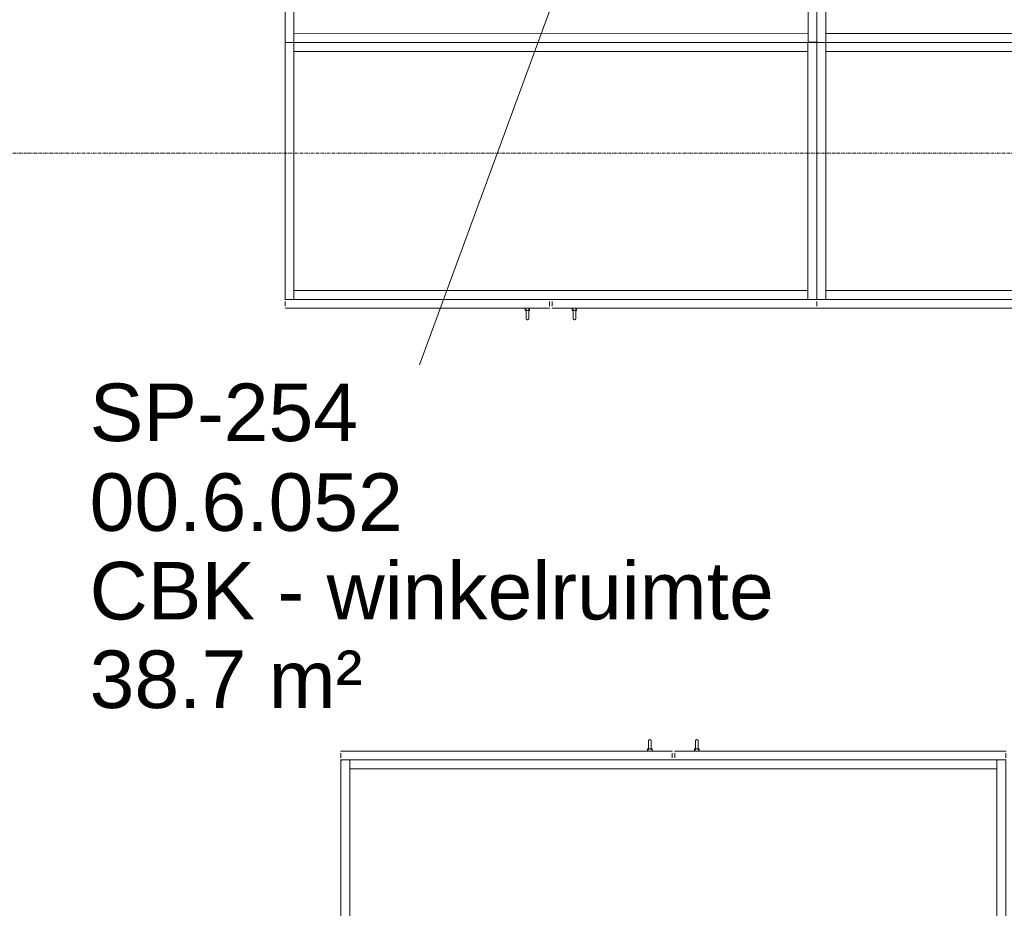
# Model space of a CAD drawing. Header units: millimetres. Extents: x -281 to 145437, y -16481 to 78869.
# Tile 226 of 256: x 26366 to 28588, y 47895 to 49901. Entities that reach past the tile are written whole.
import ezdxf

# ---------------------------------------------------------------- set-up
doc = ezdxf.new("R2010")
doc.units = ezdxf.units.MM
doc.linetypes.add('Grid Line', pattern=[12, 6, -2, 2, -2])
for name, color, linetype, lineweight in [('A--L$07A__Stramien', 1, 'Continuous', 5), ('A--L5__InstallatiesW', 7, 'Continuous', 5), ('A--L8__LosseInventaris', 1, 'Continuous', 5), ('A--TR9__AlgVoorz', 1, 'Continuous', 5)]:
    doc.layers.add(name, color=color, linetype=linetype, lineweight=lineweight)
doc.styles.add('Arial_3', font='arial.ttf', dxfattribs={"height": 130})

# ---------------------------------------------------------------- blocks, each defined once
blk = doc.blocks.new('NLRS_82_FU_UN__veiligheid_ kast_gen_kad - kast dxbxh 600x1200x2100-49274341-L_80_ 11')
at = {"layer": 'A--L5__InstallatiesW'}
for p, q in [((-555.3, 47), (-555.3, -529)), ((-537.3, 49), (-553.3, 49)), ((624.7, 49), (-535.3, 49)), ((-535.3, 49), (-535.3, 29)), ((-535.3, -529), (-535.3, 47)), ((624.7, 29), (624.7, 49)), ((624.7, 47), (624.7, -529)), ((642.7, 49), (626.7, 49)), ((644.7, -529), (644.7, 47)), ((624.7, 29), (-535.3, 29)), ((-535.3, 29), (-535.3, -511)), ((-535.3, 29), (624.7, 29)), ((624.7, -511), (624.7, 29)), ((-535.3, -511), (624.7, -511)), ((-535.3, -511), (-535.3, -531)), ((-533.3, -511), (-533.8, -511)), ((-533.3, -511), (622.7, -511)), ((623.2, -511), (622.7, -511)), ((624.7, -531), (624.7, -511)), ((-553.3, -531), (-554.5, -531)), ((-553.3, -531), (-537.3, -531)), ((-535, -531), (-537.3, -531)), ((-535.3, -529), (-535.3, -531)), ((-535.3, -531), (-533.3, -531)), ((622.7, -531), (-533.3, -531)), ((622.7, -531), (624.7, -531)), ((626.7, -531), (624.4, -531)), ((624.7, -531), (624.7, -529)), ((626.7, -531), (642.7, -531)), ((643.9, -531), (642.7, -531)), ((-555.3, -536), (-555.3, -546)), ((-554.5, -551), (40.9, -551)), ((41.7, -546), (41.7, -536)), ((47.7, -536), (47.7, -546)), ((48.5, -551), (643.9, -551)), ((644.7, -546), (644.7, -536))]:
    blk.add_line(p, q, dxfattribs=at)
at = {"layer": 'A--L5__InstallatiesW', "flags": 128}
for points in [[(-555.3, -531.8), (-555.3, -531.8), (-555.3, -531.7), (-555.3, -531.7), (-555.3, -531.7), (-555.3, -531.6), (-555.3, -531.6), (-555.3, -531.6), (-555.3, -531.5), (-555.2, -531.5), (-555.2, -531.5), (-555.2, -531.5), (-555.2, -531.4), (-555.2, -531.4), (-555.2, -531.4), (-555.2, -531.3), (-555.1, -531.3), (-555.1, -531.3), (-555.1, -531.3), (-555.1, -531.2), (-555.1, -531.2), (-555, -531.2), (-555, -531.2), (-555, -531.2), (-555, -531.1), (-554.9, -531.1), (-554.9, -531.1), (-554.9, -531.1), (-554.8, -531.1), (-554.8, -531.1), (-554.8, -531.1), (-554.8, -531), (-554.7, -531), (-554.7, -531), (-554.7, -531), (-554.6, -531), (-554.6, -531), (-554.6, -531), (-554.5, -531)], [(41, -531), (41, -531), (41, -531), (41.1, -531), (41.1, -531), (41.1, -531), (41.2, -531), (41.2, -531.1), (41.2, -531.1), (41.2, -531.1), (41.3, -531.1), (41.3, -531.1), (41.3, -531.1), (41.4, -531.1), (41.4, -531.2), (41.4, -531.2), (41.4, -531.2), (41.5, -531.2), (41.5, -531.2), (41.5, -531.3), (41.5, -531.3), (41.5, -531.3), (41.6, -531.3), (41.6, -531.4), (41.6, -531.4), (41.6, -531.4), (41.6, -531.5), (41.6, -531.5), (41.6, -531.5), (41.7, -531.5), (41.7, -531.6), (41.7, -531.6), (41.7, -531.6), (41.7, -531.7), (41.7, -531.7), (41.7, -531.7), (41.7, -531.8), (41.7, -531.8), (41.7, -531.8)], [(47.7, -531.8), (47.7, -531.8), (47.7, -531.7), (47.7, -531.7), (47.7, -531.7), (47.7, -531.6), (47.7, -531.6), (47.7, -531.6), (47.7, -531.5), (47.8, -531.5), (47.8, -531.5), (47.8, -531.5), (47.8, -531.4), (47.8, -531.4), (47.8, -531.4), (47.8, -531.3), (47.9, -531.3), (47.9, -531.3), (47.9, -531.3), (47.9, -531.2), (47.9, -531.2), (48, -531.2), (48, -531.2), (48, -531.2), (48, -531.1), (48.1, -531.1), (48.1, -531.1), (48.1, -531.1), (48.2, -531.1), (48.2, -531.1), (48.2, -531.1), (48.2, -531), (48.3, -531), (48.3, -531), (48.3, -531), (48.4, -531), (48.4, -531), (48.4, -531), (48.5, -531)], [(644, -531), (644, -531), (644, -531), (644.1, -531), (644.1, -531), (644.1, -531), (644.2, -531), (644.2, -531.1), (644.2, -531.1), (644.2, -531.1), (644.3, -531.1), (644.3, -531.1), (644.3, -531.1), (644.4, -531.1), (644.4, -531.2), (644.4, -531.2), (644.4, -531.2), (644.5, -531.2), (644.5, -531.2), (644.5, -531.3), (644.5, -531.3), (644.5, -531.3), (644.6, -531.3), (644.6, -531.4), (644.6, -531.4), (644.6, -531.4), (644.6, -531.5), (644.6, -531.5), (644.6, -531.5), (644.7, -531.5), (644.7, -531.6), (644.7, -531.6), (644.7, -531.6), (644.7, -531.7), (644.7, -531.7), (644.7, -531.7), (644.7, -531.8), (644.7, -531.8), (644.7, -531.8)], [(-554.6, -551), (-554.6, -551), (-554.6, -551), (-554.7, -551), (-554.7, -551), (-554.7, -551), (-554.8, -551), (-554.8, -550.9), (-554.8, -550.9), (-554.8, -550.9), (-554.9, -550.9), (-554.9, -550.9), (-554.9, -550.9), (-555, -550.9), (-555, -550.8), (-555, -550.8), (-555, -550.8), (-555.1, -550.8), (-555.1, -550.8), (-555.1, -550.7), (-555.1, -550.7), (-555.1, -550.7), (-555.2, -550.7), (-555.2, -550.6), (-555.2, -550.6), (-555.2, -550.6), (-555.2, -550.5), (-555.2, -550.5), (-555.2, -550.5), (-555.3, -550.5), (-555.3, -550.4), (-555.3, -550.4), (-555.3, -550.4), (-555.3, -550.3), (-555.3, -550.3), (-555.3, -550.3), (-555.3, -550.2), (-555.3, -550.2), (-555.3, -550.2)], [(41.7, -550.2), (41.7, -550.2), (41.7, -550.3), (41.7, -550.3), (41.7, -550.3), (41.7, -550.4), (41.7, -550.4), (41.7, -550.4), (41.7, -550.5), (41.6, -550.5), (41.6, -550.5), (41.6, -550.5), (41.6, -550.6), (41.6, -550.6), (41.6, -550.6), (41.6, -550.7), (41.5, -550.7), (41.5, -550.7), (41.5, -550.7), (41.5, -550.8), (41.5, -550.8), (41.4, -550.8), (41.4, -550.8), (41.4, -550.8), (41.4, -550.9), (41.3, -550.9), (41.3, -550.9), (41.3, -550.9), (41.2, -550.9), (41.2, -550.9), (41.2, -550.9), (41.2, -551), (41.1, -551), (41.1, -551), (41.1, -551), (41, -551), (41, -551), (41, -551), (40.9, -551)], [(48.4, -551), (48.4, -551), (48.4, -551), (48.3, -551), (48.3, -551), (48.3, -551), (48.2, -551), (48.2, -550.9), (48.2, -550.9), (48.2, -550.9), (48.1, -550.9), (48.1, -550.9), (48.1, -550.9), (48, -550.9), (48, -550.8), (48, -550.8), (48, -550.8), (47.9, -550.8), (47.9, -550.8), (47.9, -550.7), (47.9, -550.7), (47.9, -550.7), (47.8, -550.7), (47.8, -550.6), (47.8, -550.6), (47.8, -550.6), (47.8, -550.5), (47.8, -550.5), (47.8, -550.5), (47.7, -550.5), (47.7, -550.4), (47.7, -550.4), (47.7, -550.4), (47.7, -550.3), (47.7, -550.3), (47.7, -550.3), (47.7, -550.2), (47.7, -550.2), (47.7, -550.2)], [(644.7, -550.2), (644.7, -550.2), (644.7, -550.3), (644.7, -550.3), (644.7, -550.3), (644.7, -550.4), (644.7, -550.4), (644.7, -550.4), (644.7, -550.5), (644.6, -550.5), (644.6, -550.5), (644.6, -550.5), (644.6, -550.6), (644.6, -550.6), (644.6, -550.6), (644.6, -550.7), (644.5, -550.7), (644.5, -550.7), (644.5, -550.7), (644.5, -550.8), (644.5, -550.8), (644.4, -550.8), (644.4, -550.8), (644.4, -550.8), (644.4, -550.9), (644.3, -550.9), (644.3, -550.9), (644.3, -550.9), (644.2, -550.9), (644.2, -550.9), (644.2, -550.9), (644.2, -551), (644.1, -551), (644.1, -551), (644.1, -551), (644, -551), (644, -551), (644, -551), (643.9, -551)]]:
    blk.add_lwpolyline(points, dxfattribs=at)
at = {"layer": 'A--L5__InstallatiesW'}
for centre, start, end in [((-553.3, 47), 90, 180), ((-537.3, 47), 360, 90), ((626.7, 47), 90, 180), ((642.7, 47), 360, 90), ((-553.3, -529), 180, 270), ((-537.3, -529), 270, 360), ((626.7, -529), 180, 270), ((642.7, -529), 270, 0)]:
    blk.add_arc(centre, 2, start, end, dxfattribs=at)
at = {"layer": 'A--L8__LosseInventaris'}
for p, q in [((-13.3, -551), (-13.3, -556)), ((-13.3, -551), (-13.3, -556)), ((-11.3, -553.5), (-11.3, -564)), ((-11.3, -553.5), (-11.3, -564)), ((-10.9, -553.5), (-11.3, -553.5)), ((-10.9, -553.5), (-11.3, -553.5)), ((-5.3, -553.5), (-5.7, -553.5)), ((-5.3, -553.5), (-5.7, -553.5)), ((-5.3, -564), (-5.3, -553.5)), ((-5.3, -564), (-5.3, -553.5)), ((-3.3, -556), (-3.3, -551)), ((-3.3, -556), (-3.3, -551)), ((92.7, -551), (92.7, -556)), ((92.7, -551), (92.7, -556)), ((94.7, -553.5), (94.7, -564)), ((94.7, -553.5), (94.7, -564)), ((95.1, -553.5), (94.7, -553.5)), ((95.1, -553.5), (94.7, -553.5)), ((100.7, -553.5), (100.3, -553.5)), ((100.7, -553.5), (100.3, -553.5)), ((100.7, -564), (100.7, -553.5)), ((100.7, -564), (100.7, -553.5)), ((102.7, -556), (102.7, -551)), ((102.7, -556), (102.7, -551)), ((-13.3, -556), (-10.8, -556)), ((-13.3, -556), (-8.3, -556)), ((-10.9, -556), (-11.3, -556)), ((-10.9, -556), (-11.3, -556)), ((-8.3, -556), (-3.3, -556)), ((-5.8, -556), (-3.3, -556)), ((-5.3, -556), (-5.7, -556)), ((-5.3, -556), (-5.7, -556)), ((92.7, -556), (95.2, -556)), ((92.7, -556), (97.7, -556)), ((95.1, -556), (94.7, -556)), ((95.1, -556), (94.7, -556)), ((97.7, -556), (102.7, -556)), ((100.2, -556), (102.7, -556)), ((100.7, -556), (100.3, -556)), ((100.7, -556), (100.3, -556))]:
    blk.add_line(p, q, dxfattribs=at)
at = {"layer": 'A--L8__LosseInventaris', "flags": 128}
for points in [[(-11.3, -574), (-11.3, -574), (-11.3, -574), (-11.3, -573.9), (-11.3, -573.9), (-11.3, -573.8), (-11.3, -573.7), (-11.3, -573.6), (-11.3, -573.5), (-11.3, -573.4), (-11.3, -573.2), (-11.3, -573), (-11.3, -572.9), (-11.3, -572.7), (-11.3, -572.5), (-11.3, -572.3), (-11.3, -572), (-11.3, -571.8), (-11.3, -571.5), (-11.3, -571.2), (-11.3, -571), (-11.3, -570.7), (-11.3, -570.4), (-11.3, -570.1), (-11.3, -569.7), (-11.3, -569.4), (-11.3, -569.1), (-11.3, -568.7), (-11.3, -568.4), (-11.3, -568), (-11.3, -567.6), (-11.3, -567.2), (-11.3, -566.9), (-11.3, -566.5), (-11.3, -566.1), (-11.3, -565.7), (-11.3, -565.3), (-11.3, -564.9), (-11.3, -564.5), (-11.3, -564.1), (-11.3, -564)], [(-11.3, -564), (-11.3, -564.4), (-11.3, -564.8), (-11.3, -565.2), (-11.3, -565.6), (-11.3, -566), (-11.3, -566.4), (-11.3, -566.8), (-11.3, -567.1), (-11.3, -567.5), (-11.3, -567.9), (-11.3, -568.3), (-11.3, -568.6), (-11.3, -569), (-11.3, -569.3), (-11.3, -569.6), (-11.3, -570), (-11.3, -570.3), (-11.3, -570.6), (-11.3, -570.9), (-11.3, -571.2), (-11.3, -571.4), (-11.3, -571.7), (-11.3, -572), (-11.3, -572.2), (-11.3, -572.4), (-11.3, -572.6), (-11.3, -572.8), (-11.3, -573), (-11.3, -573.2), (-11.3, -573.3), (-11.3, -573.5), (-11.3, -573.6), (-11.3, -573.7), (-11.3, -573.8), (-11.3, -573.9), (-11.3, -573.9), (-11.3, -574), (-11.3, -574), (-11.3, -574)], [(-10.2, -576.3), (-10.3, -576.3), (-10.4, -576.2), (-10.5, -576.1), (-10.5, -576), (-10.6, -575.9), (-10.7, -575.8), (-10.8, -575.7), (-10.8, -575.6), (-10.9, -575.5), (-10.9, -575.4), (-11, -575.3), (-11, -575.2), (-11.1, -575.1), (-11.1, -575), (-11.2, -574.9), (-11.2, -574.7), (-11.2, -574.6), (-11.3, -574.5), (-11.3, -574.4), (-11.3, -574.3), (-11.3, -574.2), (-11.3, -574), (-11.3, -574)], [(-8.3, -577), (-8.4, -577), (-8.5, -577), (-8.7, -577), (-8.8, -577), (-8.9, -576.9), (-9, -576.9), (-9.1, -576.9), (-9.2, -576.8), (-9.4, -576.8), (-9.5, -576.8), (-9.6, -576.7), (-9.7, -576.7)], [(-6.9, -576.6), (-7, -576.7), (-7.1, -576.8), (-7.2, -576.8), (-7.3, -576.8), (-7.4, -576.9), (-7.6, -576.9), (-7.7, -576.9), (-7.8, -577), (-7.9, -577), (-8, -577), (-8.1, -577), (-8.3, -577), (-8.3, -577)], [(-5.3, -574), (-5.3, -574.1), (-5.3, -574.2), (-5.3, -574.4), (-5.3, -574.5), (-5.4, -574.6), (-5.4, -574.7), (-5.4, -574.8), (-5.5, -574.9), (-5.5, -575.1), (-5.5, -575.2), (-5.6, -575.3), (-5.6, -575.4), (-5.7, -575.5), (-5.8, -575.6), (-5.8, -575.7), (-5.9, -575.8), (-6, -575.9), (-6, -576), (-6.1, -576.1), (-6.2, -576.2), (-6.3, -576.2), (-6.4, -576.3)], [(-5.3, -564), (-5.3, -564.4), (-5.3, -564.8), (-5.3, -565.2), (-5.3, -565.6), (-5.3, -566), (-5.3, -566.4), (-5.3, -566.8), (-5.3, -567.1), (-5.3, -567.5), (-5.3, -567.9), (-5.3, -568.3), (-5.3, -568.6), (-5.3, -569), (-5.3, -569.3), (-5.3, -569.6), (-5.3, -570), (-5.3, -570.3), (-5.3, -570.6), (-5.3, -570.9), (-5.3, -571.2), (-5.3, -571.4), (-5.3, -571.7), (-5.3, -572), (-5.3, -572.2), (-5.3, -572.4), (-5.3, -572.6), (-5.3, -572.8), (-5.3, -573), (-5.3, -573.2), (-5.3, -573.3), (-5.3, -573.5), (-5.3, -573.6), (-5.3, -573.7), (-5.3, -573.8), (-5.3, -573.9), (-5.3, -573.9), (-5.3, -574), (-5.3, -574), (-5.3, -574)], [(-5.3, -574), (-5.3, -574), (-5.3, -574), (-5.3, -573.9), (-5.3, -573.9), (-5.3, -573.8), (-5.3, -573.7), (-5.3, -573.6), (-5.3, -573.5), (-5.3, -573.4), (-5.3, -573.2), (-5.3, -573), (-5.3, -572.9), (-5.3, -572.7), (-5.3, -572.5), (-5.3, -572.3), (-5.3, -572), (-5.3, -571.8), (-5.3, -571.5), (-5.3, -571.2), (-5.3, -571), (-5.3, -570.7), (-5.3, -570.4), (-5.3, -570.1), (-5.3, -569.7), (-5.3, -569.4), (-5.3, -569.1), (-5.3, -568.7), (-5.3, -568.4), (-5.3, -568), (-5.3, -567.6), (-5.3, -567.2), (-5.3, -566.9), (-5.3, -566.5), (-5.3, -566.1), (-5.3, -565.7), (-5.3, -565.3), (-5.3, -564.9), (-5.3, -564.5), (-5.3, -564.1), (-5.3, -564)], [(94.7, -574), (94.7, -574), (94.7, -574), (94.7, -573.9), (94.7, -573.9), (94.7, -573.8), (94.7, -573.7), (94.7, -573.6), (94.7, -573.5), (94.7, -573.4), (94.7, -573.2), (94.7, -573), (94.7, -572.9), (94.7, -572.7), (94.7, -572.5), (94.7, -572.3), (94.7, -572), (94.7, -571.8), (94.7, -571.5), (94.7, -571.2), (94.7, -571), (94.7, -570.7), (94.7, -570.4), (94.7, -570.1), (94.7, -569.7), (94.7, -569.4), (94.7, -569.1), (94.7, -568.7), (94.7, -568.4), (94.7, -568), (94.7, -567.6), (94.7, -567.2), (94.7, -566.9), (94.7, -566.5), (94.7, -566.1), (94.7, -565.7), (94.7, -565.3), (94.7, -564.9), (94.7, -564.5), (94.7, -564.1), (94.7, -564)], [(94.7, -564), (94.7, -564.4), (94.7, -564.8), (94.7, -565.2), (94.7, -565.6), (94.7, -566), (94.7, -566.4), (94.7, -566.8), (94.7, -567.1), (94.7, -567.5), (94.7, -567.9), (94.7, -568.3), (94.7, -568.6), (94.7, -569), (94.7, -569.3), (94.7, -569.6), (94.7, -570), (94.7, -570.3), (94.7, -570.6), (94.7, -570.9), (94.7, -571.2), (94.7, -571.4), (94.7, -571.7), (94.7, -572), (94.7, -572.2), (94.7, -572.4), (94.7, -572.6), (94.7, -572.8), (94.7, -573), (94.7, -573.2), (94.7, -573.3), (94.7, -573.5), (94.7, -573.6), (94.7, -573.7), (94.7, -573.8), (94.7, -573.9), (94.7, -573.9), (94.7, -574), (94.7, -574), (94.7, -574)], [(95.8, -576.3), (95.7, -576.3), (95.6, -576.2), (95.5, -576.1), (95.5, -576), (95.4, -575.9), (95.3, -575.8), (95.2, -575.7), (95.2, -575.6), (95.1, -575.5), (95.1, -575.4), (95, -575.3), (95, -575.2), (94.9, -575.1), (94.9, -575), (94.8, -574.9), (94.8, -574.7), (94.8, -574.6), (94.7, -574.5), (94.7, -574.4), (94.7, -574.3), (94.7, -574.2), (94.7, -574), (94.7, -574)], [(97.7, -577), (97.6, -577), (97.5, -577), (97.3, -577), (97.2, -577), (97.1, -576.9), (97, -576.9), (96.9, -576.9), (96.8, -576.8), (96.6, -576.8), (96.5, -576.8), (96.4, -576.7), (96.3, -576.7)], [(99.1, -576.6), (99, -576.7), (98.9, -576.8), (98.8, -576.8), (98.7, -576.8), (98.6, -576.9), (98.4, -576.9), (98.3, -576.9), (98.2, -577), (98.1, -577), (98, -577), (97.9, -577), (97.7, -577), (97.7, -577)], [(100.7, -574), (100.7, -574.1), (100.7, -574.2), (100.7, -574.4), (100.7, -574.5), (100.6, -574.6), (100.6, -574.7), (100.6, -574.8), (100.5, -574.9), (100.5, -575.1), (100.5, -575.2), (100.4, -575.3), (100.4, -575.4), (100.3, -575.5), (100.2, -575.6), (100.2, -575.7), (100.1, -575.8), (100, -575.9), (100, -576), (99.9, -576.1), (99.8, -576.2), (99.7, -576.2), (99.6, -576.3)], [(100.7, -564), (100.7, -564.4), (100.7, -564.8), (100.7, -565.2), (100.7, -565.6), (100.7, -566), (100.7, -566.4), (100.7, -566.8), (100.7, -567.1), (100.7, -567.5), (100.7, -567.9), (100.7, -568.3), (100.7, -568.6), (100.7, -569), (100.7, -569.3), (100.7, -569.6), (100.7, -570), (100.7, -570.3), (100.7, -570.6), (100.7, -570.9), (100.7, -571.2), (100.7, -571.4), (100.7, -571.7), (100.7, -572), (100.7, -572.2), (100.7, -572.4), (100.7, -572.6), (100.7, -572.8), (100.7, -573), (100.7, -573.2), (100.7, -573.3), (100.7, -573.5), (100.7, -573.6), (100.7, -573.7), (100.7, -573.8), (100.7, -573.9), (100.7, -573.9), (100.7, -574), (100.7, -574), (100.7, -574)], [(100.7, -574), (100.7, -574), (100.7, -574), (100.7, -573.9), (100.7, -573.9), (100.7, -573.8), (100.7, -573.7), (100.7, -573.6), (100.7, -573.5), (100.7, -573.4), (100.7, -573.2), (100.7, -573), (100.7, -572.9), (100.7, -572.7), (100.7, -572.5), (100.7, -572.3), (100.7, -572), (100.7, -571.8), (100.7, -571.5), (100.7, -571.2), (100.7, -571), (100.7, -570.7), (100.7, -570.4), (100.7, -570.1), (100.7, -569.7), (100.7, -569.4), (100.7, -569.1), (100.7, -568.7), (100.7, -568.4), (100.7, -568), (100.7, -567.6), (100.7, -567.2), (100.7, -566.9), (100.7, -566.5), (100.7, -566.1), (100.7, -565.7), (100.7, -565.3), (100.7, -564.9), (100.7, -564.5), (100.7, -564.1), (100.7, -564)]]:
    blk.add_lwpolyline(points, dxfattribs=at)
blk = doc.blocks.new('NLRS_82_FU_UN__veiligheid_ kast_gen_kad - kast dxbxh 1000x1500x2100-V206-L_80_ 11')
at = {"layer": 'A--L5__InstallatiesW'}
for p, q in [((-705.3, 47), (-705.3, -929)), ((-687.3, 49), (-703.3, 49)), ((774.7, 49), (-685.3, 49)), ((-685.3, 49), (-685.3, 29)), ((-685.3, -929), (-685.3, 47)), ((774.7, 29), (774.7, 49)), ((774.7, 47), (774.7, -929)), ((792.7, 49), (776.7, 49)), ((794.7, -929), (794.7, 47)), ((774.7, 29), (-685.3, 29)), ((-685.3, 29), (-685.3, -911)), ((-685.3, 29), (774.7, 29)), ((774.7, -911), (774.7, 29)), ((-703.3, -931), (-704.5, -931)), ((-703.3, -931), (-687.3, -931)), ((-685, -931), (-687.3, -931)), ((-685.3, -911), (774.7, -911)), ((-685.3, -911), (-685.3, -931)), ((-685.3, -929), (-685.3, -931)), ((-685.3, -931), (-683.3, -931)), ((-683.3, -911), (-683.8, -911)), ((-683.3, -911), (772.7, -911)), ((772.7, -931), (-683.3, -931)), ((773.2, -911), (772.7, -911)), ((772.7, -931), (774.7, -931)), ((776.7, -931), (774.4, -931)), ((774.7, -931), (774.7, -911)), ((774.7, -931), (774.7, -929)), ((776.7, -931), (792.7, -931)), ((793.9, -931), (792.7, -931)), ((-705.3, -936), (-705.3, -946)), ((-704.5, -951), (40.9, -951)), ((41.7, -946), (41.7, -936)), ((47.7, -936), (47.7, -946)), ((48.5, -951), (793.9, -951)), ((794.7, -946), (794.7, -936))]:
    blk.add_line(p, q, dxfattribs=at)
at = {"layer": 'A--L5__InstallatiesW', "flags": 128}
for points in [[(-705.3, -931.8), (-705.3, -931.8), (-705.3, -931.7), (-705.3, -931.7), (-705.3, -931.7), (-705.3, -931.6), (-705.3, -931.6), (-705.3, -931.6), (-705.3, -931.5), (-705.2, -931.5), (-705.2, -931.5), (-705.2, -931.5), (-705.2, -931.4), (-705.2, -931.4), (-705.2, -931.4), (-705.2, -931.3), (-705.1, -931.3), (-705.1, -931.3), (-705.1, -931.3), (-705.1, -931.2), (-705.1, -931.2), (-705, -931.2), (-705, -931.2), (-705, -931.2), (-705, -931.1), (-704.9, -931.1), (-704.9, -931.1), (-704.9, -931.1), (-704.8, -931.1), (-704.8, -931.1), (-704.8, -931.1), (-704.8, -931), (-704.7, -931), (-704.7, -931), (-704.7, -931), (-704.6, -931), (-704.6, -931), (-704.6, -931), (-704.5, -931)], [(41, -931), (41, -931), (41, -931), (41.1, -931), (41.1, -931), (41.1, -931), (41.2, -931), (41.2, -931.1), (41.2, -931.1), (41.2, -931.1), (41.3, -931.1), (41.3, -931.1), (41.3, -931.1), (41.4, -931.1), (41.4, -931.2), (41.4, -931.2), (41.4, -931.2), (41.5, -931.2), (41.5, -931.2), (41.5, -931.3), (41.5, -931.3), (41.5, -931.3), (41.6, -931.3), (41.6, -931.4), (41.6, -931.4), (41.6, -931.4), (41.6, -931.5), (41.6, -931.5), (41.6, -931.5), (41.7, -931.5), (41.7, -931.6), (41.7, -931.6), (41.7, -931.6), (41.7, -931.7), (41.7, -931.7), (41.7, -931.7), (41.7, -931.8), (41.7, -931.8), (41.7, -931.8)], [(47.7, -931.8), (47.7, -931.8), (47.7, -931.7), (47.7, -931.7), (47.7, -931.7), (47.7, -931.6), (47.7, -931.6), (47.7, -931.6), (47.7, -931.5), (47.8, -931.5), (47.8, -931.5), (47.8, -931.5), (47.8, -931.4), (47.8, -931.4), (47.8, -931.4), (47.8, -931.3), (47.9, -931.3), (47.9, -931.3), (47.9, -931.3), (47.9, -931.2), (47.9, -931.2), (48, -931.2), (48, -931.2), (48, -931.2), (48, -931.1), (48.1, -931.1), (48.1, -931.1), (48.1, -931.1), (48.2, -931.1), (48.2, -931.1), (48.2, -931.1), (48.2, -931), (48.3, -931), (48.3, -931), (48.3, -931), (48.4, -931), (48.4, -931), (48.4, -931), (48.5, -931)], [(794, -931), (794, -931), (794, -931), (794.1, -931), (794.1, -931), (794.1, -931), (794.2, -931), (794.2, -931.1), (794.2, -931.1), (794.2, -931.1), (794.3, -931.1), (794.3, -931.1), (794.3, -931.1), (794.4, -931.1), (794.4, -931.2), (794.4, -931.2), (794.4, -931.2), (794.5, -931.2), (794.5, -931.2), (794.5, -931.3), (794.5, -931.3), (794.5, -931.3), (794.6, -931.3), (794.6, -931.4), (794.6, -931.4), (794.6, -931.4), (794.6, -931.5), (794.6, -931.5), (794.6, -931.5), (794.7, -931.5), (794.7, -931.6), (794.7, -931.6), (794.7, -931.6), (794.7, -931.7), (794.7, -931.7), (794.7, -931.7), (794.7, -931.8), (794.7, -931.8), (794.7, -931.8)], [(-704.6, -951), (-704.6, -951), (-704.6, -951), (-704.7, -951), (-704.7, -951), (-704.7, -951), (-704.8, -951), (-704.8, -950.9), (-704.8, -950.9), (-704.8, -950.9), (-704.9, -950.9), (-704.9, -950.9), (-704.9, -950.9), (-705, -950.9), (-705, -950.8), (-705, -950.8), (-705, -950.8), (-705.1, -950.8), (-705.1, -950.8), (-705.1, -950.7), (-705.1, -950.7), (-705.1, -950.7), (-705.2, -950.7), (-705.2, -950.6), (-705.2, -950.6), (-705.2, -950.6), (-705.2, -950.5), (-705.2, -950.5), (-705.2, -950.5), (-705.3, -950.5), (-705.3, -950.4), (-705.3, -950.4), (-705.3, -950.4), (-705.3, -950.3), (-705.3, -950.3), (-705.3, -950.3), (-705.3, -950.2), (-705.3, -950.2), (-705.3, -950.2)], [(41.7, -950.2), (41.7, -950.2), (41.7, -950.3), (41.7, -950.3), (41.7, -950.3), (41.7, -950.4), (41.7, -950.4), (41.7, -950.4), (41.7, -950.5), (41.6, -950.5), (41.6, -950.5), (41.6, -950.5), (41.6, -950.6), (41.6, -950.6), (41.6, -950.6), (41.6, -950.7), (41.5, -950.7), (41.5, -950.7), (41.5, -950.7), (41.5, -950.8), (41.5, -950.8), (41.4, -950.8), (41.4, -950.8), (41.4, -950.8), (41.4, -950.9), (41.3, -950.9), (41.3, -950.9), (41.3, -950.9), (41.2, -950.9), (41.2, -950.9), (41.2, -950.9), (41.2, -951), (41.1, -951), (41.1, -951), (41.1, -951), (41, -951), (41, -951), (41, -951), (40.9, -951)], [(48.4, -951), (48.4, -951), (48.4, -951), (48.3, -951), (48.3, -951), (48.3, -951), (48.2, -951), (48.2, -950.9), (48.2, -950.9), (48.2, -950.9), (48.1, -950.9), (48.1, -950.9), (48.1, -950.9), (48, -950.9), (48, -950.8), (48, -950.8), (48, -950.8), (47.9, -950.8), (47.9, -950.8), (47.9, -950.7), (47.9, -950.7), (47.9, -950.7), (47.8, -950.7), (47.8, -950.6), (47.8, -950.6), (47.8, -950.6), (47.8, -950.5), (47.8, -950.5), (47.8, -950.5), (47.7, -950.5), (47.7, -950.4), (47.7, -950.4), (47.7, -950.4), (47.7, -950.3), (47.7, -950.3), (47.7, -950.3), (47.7, -950.2), (47.7, -950.2), (47.7, -950.2)], [(794.7, -950.2), (794.7, -950.2), (794.7, -950.3), (794.7, -950.3), (794.7, -950.3), (794.7, -950.4), (794.7, -950.4), (794.7, -950.4), (794.7, -950.5), (794.6, -950.5), (794.6, -950.5), (794.6, -950.5), (794.6, -950.6), (794.6, -950.6), (794.6, -950.6), (794.6, -950.7), (794.5, -950.7), (794.5, -950.7), (794.5, -950.7), (794.5, -950.8), (794.5, -950.8), (794.4, -950.8), (794.4, -950.8), (794.4, -950.8), (794.4, -950.9), (794.3, -950.9), (794.3, -950.9), (794.3, -950.9), (794.2, -950.9), (794.2, -950.9), (794.2, -950.9), (794.2, -951), (794.1, -951), (794.1, -951), (794.1, -951), (794, -951), (794, -951), (794, -951), (793.9, -951)]]:
    blk.add_lwpolyline(points, dxfattribs=at)
at = {"layer": 'A--L5__InstallatiesW'}
for centre, start, end in [((-703.3, 47), 90, 180), ((-687.3, 47), 360, 90), ((776.7, 47), 90, 180), ((792.7, 47), 360, 90), ((-703.3, -929), 180, 270), ((-687.3, -929), 270, 360), ((776.7, -929), 180, 270), ((792.7, -929), 270, 0)]:
    blk.add_arc(centre, 2, start, end, dxfattribs=at)
at = {"layer": 'A--L8__LosseInventaris'}
for p, q in [((-13.3, -951), (-13.3, -956)), ((-13.3, -951), (-13.3, -956)), ((-11.3, -953.5), (-11.3, -964)), ((-11.3, -953.5), (-11.3, -964)), ((-10.9, -953.5), (-11.3, -953.5)), ((-10.9, -953.5), (-11.3, -953.5)), ((-5.3, -953.5), (-5.7, -953.5)), ((-5.3, -953.5), (-5.7, -953.5)), ((-5.3, -964), (-5.3, -953.5)), ((-5.3, -964), (-5.3, -953.5)), ((-3.3, -956), (-3.3, -951)), ((-3.3, -956), (-3.3, -951)), ((92.7, -951), (92.7, -956)), ((92.7, -951), (92.7, -956)), ((94.7, -953.5), (94.7, -964)), ((94.7, -953.5), (94.7, -964)), ((95.1, -953.5), (94.7, -953.5)), ((95.1, -953.5), (94.7, -953.5)), ((100.7, -953.5), (100.3, -953.5)), ((100.7, -953.5), (100.3, -953.5)), ((100.7, -964), (100.7, -953.5)), ((100.7, -964), (100.7, -953.5)), ((102.7, -956), (102.7, -951)), ((102.7, -956), (102.7, -951)), ((-13.3, -956), (-10.8, -956)), ((-13.3, -956), (-8.3, -956)), ((-10.9, -956), (-11.3, -956)), ((-10.9, -956), (-11.3, -956)), ((-8.3, -956), (-3.3, -956)), ((-5.8, -956), (-3.3, -956)), ((-5.3, -956), (-5.7, -956)), ((-5.3, -956), (-5.7, -956)), ((92.7, -956), (95.2, -956)), ((92.7, -956), (97.7, -956)), ((95.1, -956), (94.7, -956)), ((95.1, -956), (94.7, -956)), ((97.7, -956), (102.7, -956)), ((100.2, -956), (102.7, -956)), ((100.7, -956), (100.3, -956)), ((100.7, -956), (100.3, -956))]:
    blk.add_line(p, q, dxfattribs=at)
at = {"layer": 'A--L8__LosseInventaris', "flags": 128}
for points in [[(-11.3, -974), (-11.3, -974), (-11.3, -974), (-11.3, -973.9), (-11.3, -973.9), (-11.3, -973.8), (-11.3, -973.7), (-11.3, -973.6), (-11.3, -973.5), (-11.3, -973.4), (-11.3, -973.2), (-11.3, -973), (-11.3, -972.9), (-11.3, -972.7), (-11.3, -972.5), (-11.3, -972.3), (-11.3, -972), (-11.3, -971.8), (-11.3, -971.5), (-11.3, -971.2), (-11.3, -971), (-11.3, -970.7), (-11.3, -970.4), (-11.3, -970.1), (-11.3, -969.7), (-11.3, -969.4), (-11.3, -969.1), (-11.3, -968.7), (-11.3, -968.4), (-11.3, -968), (-11.3, -967.6), (-11.3, -967.2), (-11.3, -966.9), (-11.3, -966.5), (-11.3, -966.1), (-11.3, -965.7), (-11.3, -965.3), (-11.3, -964.9), (-11.3, -964.5), (-11.3, -964.1), (-11.3, -964)], [(-11.3, -964), (-11.3, -964.4), (-11.3, -964.8), (-11.3, -965.2), (-11.3, -965.6), (-11.3, -966), (-11.3, -966.4), (-11.3, -966.8), (-11.3, -967.1), (-11.3, -967.5), (-11.3, -967.9), (-11.3, -968.3), (-11.3, -968.6), (-11.3, -969), (-11.3, -969.3), (-11.3, -969.6), (-11.3, -970), (-11.3, -970.3), (-11.3, -970.6), (-11.3, -970.9), (-11.3, -971.2), (-11.3, -971.4), (-11.3, -971.7), (-11.3, -972), (-11.3, -972.2), (-11.3, -972.4), (-11.3, -972.6), (-11.3, -972.8), (-11.3, -973), (-11.3, -973.2), (-11.3, -973.3), (-11.3, -973.5), (-11.3, -973.6), (-11.3, -973.7), (-11.3, -973.8), (-11.3, -973.9), (-11.3, -973.9), (-11.3, -974), (-11.3, -974), (-11.3, -974)], [(-10.2, -976.3), (-10.3, -976.3), (-10.4, -976.2), (-10.5, -976.1), (-10.5, -976), (-10.6, -975.9), (-10.7, -975.8), (-10.8, -975.7), (-10.8, -975.6), (-10.9, -975.5), (-10.9, -975.4), (-11, -975.3), (-11, -975.2), (-11.1, -975.1), (-11.1, -975), (-11.2, -974.9), (-11.2, -974.7), (-11.2, -974.6), (-11.3, -974.5), (-11.3, -974.4), (-11.3, -974.3), (-11.3, -974.2), (-11.3, -974), (-11.3, -974)], [(-8.3, -977), (-8.4, -977), (-8.5, -977), (-8.7, -977), (-8.8, -977), (-8.9, -976.9), (-9, -976.9), (-9.1, -976.9), (-9.2, -976.8), (-9.4, -976.8), (-9.5, -976.8), (-9.6, -976.7), (-9.7, -976.7)], [(-6.9, -976.6), (-7, -976.7), (-7.1, -976.8), (-7.2, -976.8), (-7.3, -976.8), (-7.4, -976.9), (-7.6, -976.9), (-7.7, -976.9), (-7.8, -977), (-7.9, -977), (-8, -977), (-8.1, -977), (-8.3, -977), (-8.3, -977)], [(-5.3, -974), (-5.3, -974.1), (-5.3, -974.2), (-5.3, -974.4), (-5.3, -974.5), (-5.4, -974.6), (-5.4, -974.7), (-5.4, -974.8), (-5.5, -974.9), (-5.5, -975.1), (-5.5, -975.2), (-5.6, -975.3), (-5.6, -975.4), (-5.7, -975.5), (-5.8, -975.6), (-5.8, -975.7), (-5.9, -975.8), (-6, -975.9), (-6, -976), (-6.1, -976.1), (-6.2, -976.2), (-6.3, -976.2), (-6.4, -976.3)], [(-5.3, -964), (-5.3, -964.4), (-5.3, -964.8), (-5.3, -965.2), (-5.3, -965.6), (-5.3, -966), (-5.3, -966.4), (-5.3, -966.8), (-5.3, -967.1), (-5.3, -967.5), (-5.3, -967.9), (-5.3, -968.3), (-5.3, -968.6), (-5.3, -969), (-5.3, -969.3), (-5.3, -969.6), (-5.3, -970), (-5.3, -970.3), (-5.3, -970.6), (-5.3, -970.9), (-5.3, -971.2), (-5.3, -971.4), (-5.3, -971.7), (-5.3, -972), (-5.3, -972.2), (-5.3, -972.4), (-5.3, -972.6), (-5.3, -972.8), (-5.3, -973), (-5.3, -973.2), (-5.3, -973.3), (-5.3, -973.5), (-5.3, -973.6), (-5.3, -973.7), (-5.3, -973.8), (-5.3, -973.9), (-5.3, -973.9), (-5.3, -974), (-5.3, -974), (-5.3, -974)], [(-5.3, -974), (-5.3, -974), (-5.3, -974), (-5.3, -973.9), (-5.3, -973.9), (-5.3, -973.8), (-5.3, -973.7), (-5.3, -973.6), (-5.3, -973.5), (-5.3, -973.4), (-5.3, -973.2), (-5.3, -973), (-5.3, -972.9), (-5.3, -972.7), (-5.3, -972.5), (-5.3, -972.3), (-5.3, -972), (-5.3, -971.8), (-5.3, -971.5), (-5.3, -971.2), (-5.3, -971), (-5.3, -970.7), (-5.3, -970.4), (-5.3, -970.1), (-5.3, -969.7), (-5.3, -969.4), (-5.3, -969.1), (-5.3, -968.7), (-5.3, -968.4), (-5.3, -968), (-5.3, -967.6), (-5.3, -967.2), (-5.3, -966.9), (-5.3, -966.5), (-5.3, -966.1), (-5.3, -965.7), (-5.3, -965.3), (-5.3, -964.9), (-5.3, -964.5), (-5.3, -964.1), (-5.3, -964)], [(94.7, -974), (94.7, -974), (94.7, -974), (94.7, -973.9), (94.7, -973.9), (94.7, -973.8), (94.7, -973.7), (94.7, -973.6), (94.7, -973.5), (94.7, -973.4), (94.7, -973.2), (94.7, -973), (94.7, -972.9), (94.7, -972.7), (94.7, -972.5), (94.7, -972.3), (94.7, -972), (94.7, -971.8), (94.7, -971.5), (94.7, -971.2), (94.7, -971), (94.7, -970.7), (94.7, -970.4), (94.7, -970.1), (94.7, -969.7), (94.7, -969.4), (94.7, -969.1), (94.7, -968.7), (94.7, -968.4), (94.7, -968), (94.7, -967.6), (94.7, -967.2), (94.7, -966.9), (94.7, -966.5), (94.7, -966.1), (94.7, -965.7), (94.7, -965.3), (94.7, -964.9), (94.7, -964.5), (94.7, -964.1), (94.7, -964)], [(94.7, -964), (94.7, -964.4), (94.7, -964.8), (94.7, -965.2), (94.7, -965.6), (94.7, -966), (94.7, -966.4), (94.7, -966.8), (94.7, -967.1), (94.7, -967.5), (94.7, -967.9), (94.7, -968.3), (94.7, -968.6), (94.7, -969), (94.7, -969.3), (94.7, -969.6), (94.7, -970), (94.7, -970.3), (94.7, -970.6), (94.7, -970.9), (94.7, -971.2), (94.7, -971.4), (94.7, -971.7), (94.7, -972), (94.7, -972.2), (94.7, -972.4), (94.7, -972.6), (94.7, -972.8), (94.7, -973), (94.7, -973.2), (94.7, -973.3), (94.7, -973.5), (94.7, -973.6), (94.7, -973.7), (94.7, -973.8), (94.7, -973.9), (94.7, -973.9), (94.7, -974), (94.7, -974), (94.7, -974)], [(95.8, -976.3), (95.7, -976.3), (95.6, -976.2), (95.5, -976.1), (95.5, -976), (95.4, -975.9), (95.3, -975.8), (95.2, -975.7), (95.2, -975.6), (95.1, -975.5), (95.1, -975.4), (95, -975.3), (95, -975.2), (94.9, -975.1), (94.9, -975), (94.8, -974.9), (94.8, -974.7), (94.8, -974.6), (94.7, -974.5), (94.7, -974.4), (94.7, -974.3), (94.7, -974.2), (94.7, -974), (94.7, -974)], [(97.7, -977), (97.6, -977), (97.5, -977), (97.3, -977), (97.2, -977), (97.1, -976.9), (97, -976.9), (96.9, -976.9), (96.8, -976.8), (96.6, -976.8), (96.5, -976.8), (96.4, -976.7), (96.3, -976.7)], [(99.1, -976.6), (99, -976.7), (98.9, -976.8), (98.8, -976.8), (98.7, -976.8), (98.6, -976.9), (98.4, -976.9), (98.3, -976.9), (98.2, -977), (98.1, -977), (98, -977), (97.9, -977), (97.7, -977), (97.7, -977)], [(100.7, -974), (100.7, -974.1), (100.7, -974.2), (100.7, -974.4), (100.7, -974.5), (100.6, -974.6), (100.6, -974.7), (100.6, -974.8), (100.5, -974.9), (100.5, -975.1), (100.5, -975.2), (100.4, -975.3), (100.4, -975.4), (100.3, -975.5), (100.2, -975.6), (100.2, -975.7), (100.1, -975.8), (100, -975.9), (100, -976), (99.9, -976.1), (99.8, -976.2), (99.7, -976.2), (99.6, -976.3)], [(100.7, -964), (100.7, -964.4), (100.7, -964.8), (100.7, -965.2), (100.7, -965.6), (100.7, -966), (100.7, -966.4), (100.7, -966.8), (100.7, -967.1), (100.7, -967.5), (100.7, -967.9), (100.7, -968.3), (100.7, -968.6), (100.7, -969), (100.7, -969.3), (100.7, -969.6), (100.7, -970), (100.7, -970.3), (100.7, -970.6), (100.7, -970.9), (100.7, -971.2), (100.7, -971.4), (100.7, -971.7), (100.7, -972), (100.7, -972.2), (100.7, -972.4), (100.7, -972.6), (100.7, -972.8), (100.7, -973), (100.7, -973.2), (100.7, -973.3), (100.7, -973.5), (100.7, -973.6), (100.7, -973.7), (100.7, -973.8), (100.7, -973.9), (100.7, -973.9), (100.7, -974), (100.7, -974), (100.7, -974)], [(100.7, -974), (100.7, -974), (100.7, -974), (100.7, -973.9), (100.7, -973.9), (100.7, -973.8), (100.7, -973.7), (100.7, -973.6), (100.7, -973.5), (100.7, -973.4), (100.7, -973.2), (100.7, -973), (100.7, -972.9), (100.7, -972.7), (100.7, -972.5), (100.7, -972.3), (100.7, -972), (100.7, -971.8), (100.7, -971.5), (100.7, -971.2), (100.7, -971), (100.7, -970.7), (100.7, -970.4), (100.7, -970.1), (100.7, -969.7), (100.7, -969.4), (100.7, -969.1), (100.7, -968.7), (100.7, -968.4), (100.7, -968), (100.7, -967.6), (100.7, -967.2), (100.7, -966.9), (100.7, -966.5), (100.7, -966.1), (100.7, -965.7), (100.7, -965.3), (100.7, -964.9), (100.7, -964.5), (100.7, -964.1), (100.7, -964)]]:
    blk.add_lwpolyline(points, dxfattribs=at)

msp = doc.modelspace()

# ---------------------------------------------------------------- linework, layer by layer
at = {"layer": 'A--L$07A__Stramien', "linetype": 'Grid Line'}
msp.add_line((100373, 49600), (-281.1, 49600), dxfattribs=at)
at = {"layer": 'A--TR9__AlgVoorz'}
msp.add_line((27893.9, 50828.5), (27268.3, 49121.9), dxfattribs=at)

# ---------------------------------------------------------------- block references
at = {"layer": 'A--L5__InstallatiesW'}
for name, p, rotation in [('NLRS_82_FU_UN__veiligheid_ kast_gen_kad - kast dxbxh 600x1200x2100-49274341-L_80_ 11', (27609.6, 49899.4), 180.0375276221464), ('NLRS_82_FU_UN__veiligheid_ kast_gen_kad - kast dxbxh 600x1200x2100-49274341-L_80_ 11', (28809.6, 49899.4), 180.0375276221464), ('NLRS_82_FU_UN__veiligheid_ kast_gen_kad - kast dxbxh 1000x1500x2100-V206-L_80_ 11', (27885.7, 47299), 180)]:
    msp.add_blockref(name, p, dxfattribs=dict(at, rotation=rotation))
for p in [(27520, 49801), (28720, 49801)]:
    msp.add_blockref('NLRS_82_FU_UN__veiligheid_ kast_gen_kad - kast dxbxh 600x1200x2100-49274341-L_80_ 11', p, dxfattribs=at)

# ---------------------------------------------------------------- texts
at = {"layer": 'A--TR9__AlgVoorz', "char_height": 130, "attachment_point": 1, "style": 'Arial_3'}
for s, insert, width in [('SP-254', (26523.8, 49079.9), 713.502), ('00.6.052', (26523.8, 48877.2), 849.789), ('CBK - winkelruimte', (26523.8, 48677.2), 1851.898), ('38.7 m²', (26523.8, 48477.2), 737.552)]:
    msp.add_mtext(s, dxfattribs=dict(at, insert=insert, width=width))

doc.saveas('drawing.dxf')
